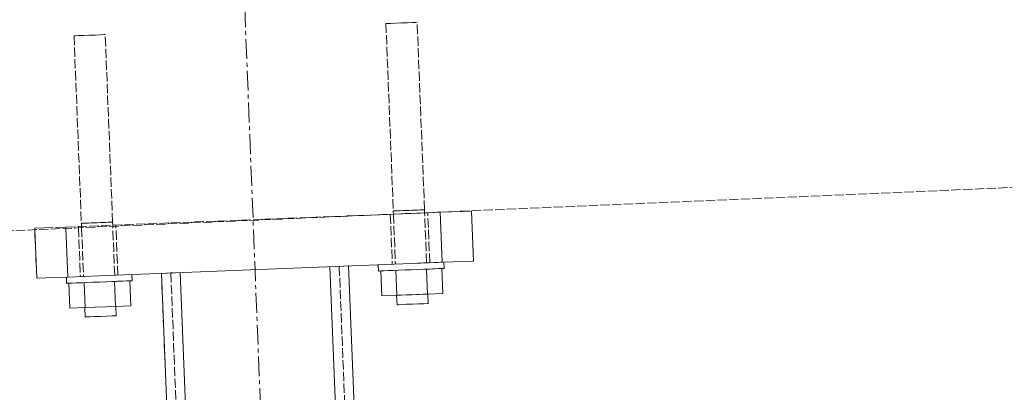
# Model space of a CAD drawing. Header units: millimetres. Extents: x -15129 to 9171, y -18789 to 5877.
# Tile 202 of 256: x -9917 to -9602, y -1094 to -975. Entities that reach past the tile are written whole.
import ezdxf

# ---------------------------------------------------------------- set-up
doc = ezdxf.new("R2010")
doc.units = ezdxf.units.MM
doc.linetypes.add('ACAD_ISO02W100', pattern=[15, 12, -3])
doc.linetypes.add('CENTER', pattern=[50.8, 31.75, -6.35, 6.35, -6.35])
for name, color, linetype in [('AS_Belki', 145, 'Continuous'), ('AS_Blachy', 30, 'Continuous'), ('AS_Kotwy', 9, 'Continuous'), ('AS_Sciany betonowe', 252, 'Continuous')]:
    doc.layers.add(name, color=color, linetype=linetype)

msp = doc.modelspace()

# ---------------------------------------------------------------- linework, layer by layer
at = {"color": 5, "linetype": 'CENTER', "lineweight": 13, "ltscale": 0.2}
msp.add_line((-9860.44, -585.01, -8591.48), (-9731.36, -3859.05, 51965.59), dxfattribs=at)
at = {"layer": 'AS_Belki', "color": 145, "linetype": 'Continuous', "lineweight": 13, "ltscale": 0.25}
for p, q in [((-9811.94, -1053.52), (-9813.7, -1053.59)), ((-9811.94, -1053.52), (-9731.57, -3092.36)), ((-9870.14, -1055.82), (-9871.9, -1055.89)), ((-9871.9, -1055.89), (-9794.32, -3023.66)), ((-9785.29, -3100.49), (-9865.9, -1055.65)), ((-9737.33, -3098.6), (-9817.94, -1053.76))]:
    msp.add_line(p, q, dxfattribs=at)
at = {"layer": 'AS_Belki', "color": 84, "linetype": 'ACAD_ISO02W100', "lineweight": 13, "ltscale": 0.25}
for p, q in [((-9871.9, -1055.89), (-9870.77, -1084.57)), ((-9868.02, -1055.73), (-9868.9, -1055.77)), ((-9868.9, -1055.77), (-9788.52, -3094.61)), ((-9814.94, -1053.64), (-9815.82, -1053.68)), ((-9814.94, -1053.64), (-9734.56, -3092.48))]:
    msp.add_line(p, q, dxfattribs=at)
at = {"layer": 'AS_Blachy', "color": 84, "linetype": 'ACAD_ISO02W100', "lineweight": 13, "ltscale": 0.25}
for p, q in [((-9902.51, -1041.08), (-9789.06, -1036.61)), ((-9798.59, -1036.98), (-9798.59, -1037.02)), ((-9798.59, -1037.02), (-9797.96, -1052.97)), ((-9785.96, -1052.5), (-9786.59, -1036.51)), ((-9886.5, -1040.82), (-9886.52, -1040.45)), ((-9885.89, -1056.44), (-9886.5, -1040.82)), ((-9912.5, -1041.47), (-9909.57, -1041.36)), ((-9911.87, -1057.46), (-9912.5, -1041.47)), ((-9912.5, -1041.47), (-9912.48, -1041.94)), ((-9909.57, -1041.36), (-9902.51, -1041.08)), ((-9902.51, -1041.08), (-9902.49, -1041.51)), ((-9902.49, -1041.51), (-9902.51, -1041.08)), ((-9898.51, -1040.92), (-9898.49, -1041.33)), ((-9898.49, -1041.33), (-9897.88, -1056.91))]:
    msp.add_line(p, q, dxfattribs=at)
at = {"layer": 'AS_Blachy', "color": 145, "linetype": 'Continuous', "lineweight": 13, "ltscale": 0.25}
for p, q in [((-9789.06, -1036.61), (-9782.6, -1036.35)), ((-9782.6, -1036.35), (-9775.53, -1036.08)), ((-9781.97, -1052.34), (-9782.6, -1036.35)), ((-9775.53, -1036.08), (-9772.61, -1035.96)), ((-9771.98, -1051.95), (-9772.61, -1035.96)), ((-9912.48, -1041.94), (-9911.87, -1057.46)), ((-9902.49, -1041.51), (-9901.88, -1057.07)), ((-9791.96, -1052.74), (-9891.88, -1056.67)), ((-9791.96, -1052.74), (-9781.97, -1052.34)), ((-9774.9, -1052.06), (-9781.97, -1052.34)), ((-9771.98, -1051.95), (-9774.9, -1052.06)), ((-9891.88, -1056.67), (-9901.88, -1057.07)), ((-9908.94, -1057.35), (-9911.87, -1057.46)), ((-9901.88, -1057.07), (-9908.94, -1057.35))]:
    msp.add_line(p, q, dxfattribs=at)
at = {"layer": 'AS_Kotwy', "color": 84, "linetype": 'ACAD_ISO02W100', "lineweight": 13, "ltscale": 0.25}
for p, q in [((-9799.61, -975.98), (-9799.99, -975.99)), ((-9799.99, -975.99), (-9797.63, -1035.95)), ((-9798.53, -975.93), (-9799.61, -975.98)), ((-9796.91, -975.87), (-9798.53, -975.93)), ((-9794.99, -975.79), (-9796.91, -975.87)), ((-9793.08, -975.72), (-9794.99, -975.79)), ((-9791.46, -975.66), (-9793.08, -975.72)), ((-9790.38, -975.61), (-9791.46, -975.66)), ((-9790, -975.6), (-9790.38, -975.61)), ((-9787.63, -1035.55), (-9790, -975.6)), ((-9899.53, -979.92), (-9899.91, -979.93)), ((-9899.91, -979.93), (-9897.55, -1039.88)), ((-9898.45, -979.87), (-9899.53, -979.92)), ((-9896.83, -979.81), (-9898.45, -979.87)), ((-9894.92, -979.73), (-9896.83, -979.81)), ((-9893, -979.66), (-9894.92, -979.73)), ((-9891.38, -979.59), (-9893, -979.66)), ((-9890.3, -979.55), (-9891.38, -979.59)), ((-9889.92, -979.54), (-9890.3, -979.55)), ((-9887.56, -1039.49), (-9889.92, -979.54)), ((-9797.63, -1035.95), (-9797.53, -1035.94)), ((-9797.63, -1035.95), (-9797.59, -1036.94)), ((-9797.59, -1036.94), (-9797.59, -1036.98)), ((-9797.59, -1036.98), (-9796.96, -1052.93)), ((-9797.53, -1035.94), (-9797.25, -1035.93)), ((-9797.25, -1035.93), (-9796.78, -1035.91)), ((-9796.78, -1035.91), (-9796.16, -1035.89)), ((-9796.16, -1035.89), (-9795.41, -1035.86)), ((-9795.41, -1035.86), (-9794.54, -1035.82)), ((-9794.54, -1035.82), (-9793.6, -1035.79)), ((-9793.6, -1035.79), (-9792.63, -1035.75)), ((-9792.63, -1035.75), (-9791.66, -1035.71)), ((-9791.66, -1035.71), (-9790.72, -1035.67)), ((-9790.72, -1035.67), (-9789.85, -1035.64)), ((-9789.85, -1035.64), (-9789.1, -1035.61)), ((-9789.1, -1035.61), (-9788.48, -1035.58)), ((-9788.48, -1035.58), (-9788.01, -1035.57)), ((-9788.01, -1035.57), (-9787.73, -1035.56)), ((-9787.73, -1035.56), (-9787.63, -1035.55)), ((-9787.59, -1036.55), (-9787.63, -1035.55)), ((-9786.96, -1052.54), (-9787.59, -1036.55)), ((-9897.55, -1039.88), (-9897.51, -1040.88)), ((-9897.55, -1039.88), (-9897.45, -1039.88)), ((-9897.51, -1040.88), (-9897.49, -1041.29)), ((-9897.45, -1039.88), (-9897.17, -1039.87)), ((-9897.17, -1039.87), (-9896.71, -1039.85)), ((-9896.71, -1039.85), (-9896.09, -1039.83)), ((-9896.09, -1039.83), (-9895.33, -1039.8)), ((-9895.33, -1039.8), (-9894.46, -1039.76)), ((-9894.46, -1039.76), (-9893.53, -1039.73)), ((-9893.53, -1039.73), (-9892.55, -1039.69)), ((-9892.55, -1039.69), (-9891.58, -1039.65)), ((-9891.58, -1039.65), (-9890.64, -1039.61)), ((-9890.64, -1039.61), (-9889.78, -1039.58)), ((-9889.78, -1039.58), (-9889.02, -1039.55)), ((-9889.02, -1039.55), (-9888.4, -1039.52)), ((-9888.4, -1039.52), (-9887.94, -1039.51)), ((-9887.94, -1039.51), (-9887.65, -1039.49)), ((-9887.65, -1039.49), (-9887.56, -1039.49)), ((-9887.52, -1040.49), (-9887.56, -1039.49)), ((-9887.5, -1040.86), (-9887.52, -1040.49)), ((-9886.89, -1056.48), (-9887.5, -1040.86)), ((-9897.49, -1041.29), (-9896.88, -1056.87)), ((-9789.91, -1052.65), (-9791.96, -1052.74)), ((-9788.79, -1052.61), (-9789.91, -1052.65)), ((-9787.95, -1052.58), (-9788.79, -1052.61)), ((-9786.13, -1052.51), (-9787.95, -1052.58)), ((-9784.65, -1052.45), (-9786.13, -1052.51)), ((-9784.54, -1052.44), (-9784.65, -1052.45)), ((-9783.24, -1052.39), (-9784.54, -1052.44)), ((-9782.27, -1052.35), (-9783.24, -1052.39)), ((-9781.97, -1052.34), (-9782.27, -1052.35)), ((-9801.04, -1055.09), (-9801.67, -1055.12)), ((-9789.77, -1054.65), (-9791.88, -1054.73)), ((-9782.09, -1054.35), (-9786.99, -1054.54)), ((-9783.1, -1054.39), (-9786.99, -1054.54)), ((-9901, -1059.04), (-9901.6, -1059.06)), ((-9897.06, -1058.88), (-9901, -1059.04)), ((-9896.7, -1058.87), (-9897.06, -1058.88)), ((-9892.88, -1058.72), (-9896.7, -1058.87)), ((-9889.62, -1058.59), (-9892.88, -1058.72)), ((-9886.55, -1058.47), (-9886.91, -1058.48)), ((-9882.61, -1058.31), (-9886.55, -1058.47)), ((-9882.01, -1058.29), (-9882.61, -1058.31)), ((-9796.46, -1062.92), (-9796.18, -1062.91)), ((-9796.18, -1062.91), (-9795.46, -1062.88)), ((-9795.46, -1062.88), (-9795.1, -1062.87)), ((-9795.1, -1062.87), (-9793.48, -1062.8)), ((-9793.48, -1062.8), (-9791.57, -1062.73)), ((-9791.57, -1062.73), (-9790.25, -1062.68)), ((-9790.25, -1062.68), (-9789.65, -1062.65)), ((-9789.65, -1062.65), (-9789.24, -1062.64)), ((-9786.95, -1062.55), (-9786.67, -1062.53))]:
    msp.add_line(p, q, dxfattribs=at)
at = {"layer": 'AS_Kotwy', "color": 145, "linetype": 'Continuous', "lineweight": 13, "ltscale": 0.25}
for p, q in [((-9802.45, -1053.15), (-9802.37, -1055.15)), ((-9781.39, -1054.32), (-9781.47, -1052.32)), ((-9881.31, -1058.26), (-9881.39, -1056.26)), ((-9802.17, -1055.14), (-9802.37, -1055.15)), ((-9801.57, -1055.12), (-9802.17, -1055.14)), ((-9801.67, -1055.12), (-9801.36, -1063.11)), ((-9800.61, -1055.08), (-9801.57, -1055.12)), ((-9799.3, -1055.03), (-9800.61, -1055.08)), ((-9797.71, -1054.96), (-9799.3, -1055.03)), ((-9795.9, -1054.89), (-9797.71, -1054.96)), ((-9796.46, -1062.92), (-9796.78, -1054.93)), ((-9793.93, -1054.81), (-9795.9, -1054.89)), ((-9791.88, -1054.73), (-9793.93, -1054.81)), ((-9789.83, -1054.65), (-9791.88, -1054.73)), ((-9787.87, -1054.58), (-9789.83, -1054.65)), ((-9786.99, -1054.54), (-9789.77, -1054.65)), ((-9786.05, -1054.5), (-9787.87, -1054.58)), ((-9786.67, -1062.53), (-9786.99, -1054.54)), ((-9784.46, -1054.44), (-9786.05, -1054.5)), ((-9783.16, -1054.39), (-9784.46, -1054.44)), ((-9782.19, -1054.35), (-9783.16, -1054.39)), ((-9781.59, -1054.33), (-9782.19, -1054.35)), ((-9781.77, -1062.34), (-9782.09, -1054.35)), ((-9781.39, -1054.32), (-9781.59, -1054.33)), ((-9902.37, -1057.09), (-9902.3, -1059.09)), ((-9902.09, -1059.08), (-9902.3, -1059.09)), ((-9901.5, -1059.06), (-9902.09, -1059.08)), ((-9901.6, -1059.06), (-9901.28, -1067.05)), ((-9900.53, -1059.02), (-9901.5, -1059.06)), ((-9899.22, -1058.97), (-9900.53, -1059.02)), ((-9897.63, -1058.9), (-9899.22, -1058.97)), ((-9895.82, -1058.83), (-9897.63, -1058.9)), ((-9896.39, -1066.86), (-9896.7, -1058.87)), ((-9893.85, -1058.75), (-9895.82, -1058.83)), ((-9891.8, -1058.67), (-9893.85, -1058.75)), ((-9889.76, -1058.59), (-9891.8, -1058.67)), ((-9887.79, -1058.51), (-9889.76, -1058.59)), ((-9886.91, -1058.48), (-9889.62, -1058.59)), ((-9885.98, -1058.44), (-9887.79, -1058.51)), ((-9886.59, -1066.47), (-9886.91, -1058.48)), ((-9884.39, -1058.38), (-9885.98, -1058.44)), ((-9883.08, -1058.33), (-9884.39, -1058.38)), ((-9882.11, -1058.29), (-9883.08, -1058.33)), ((-9881.51, -1058.27), (-9882.11, -1058.29)), ((-9881.7, -1066.28), (-9882.01, -1058.29)), ((-9881.31, -1058.26), (-9881.51, -1058.27)), ((-9801.36, -1063.11), (-9796.46, -1062.92)), ((-9796.56, -1062.92), (-9796.44, -1065.92)), ((-9796.46, -1062.92), (-9786.67, -1062.53)), ((-9789.24, -1062.64), (-9788.03, -1062.59)), ((-9788.03, -1062.59), (-9786.95, -1062.55)), ((-9786.67, -1062.53), (-9781.77, -1062.34)), ((-9786.45, -1065.53), (-9786.57, -1062.53)), ((-9796.44, -1065.92), (-9796.06, -1065.91)), ((-9796.06, -1065.91), (-9794.98, -1065.86)), ((-9794.98, -1065.86), (-9793.36, -1065.8)), ((-9793.36, -1065.8), (-9791.45, -1065.73)), ((-9791.45, -1065.73), (-9789.54, -1065.65)), ((-9789.54, -1065.65), (-9787.92, -1065.59)), ((-9787.92, -1065.59), (-9786.83, -1065.54)), ((-9786.83, -1065.54), (-9786.45, -1065.53)), ((-9901.28, -1067.05), (-9896.39, -1066.86)), ((-9896.49, -1066.86), (-9896.37, -1069.86)), ((-9896.39, -1066.86), (-9886.59, -1066.47)), ((-9886.59, -1066.47), (-9881.7, -1066.28)), ((-9886.37, -1069.47), (-9886.49, -1066.47)), ((-9896.37, -1069.86), (-9895.99, -1069.85)), ((-9895.99, -1069.85), (-9894.9, -1069.8)), ((-9894.9, -1069.8), (-9893.28, -1069.74)), ((-9893.28, -1069.74), (-9891.37, -1069.66)), ((-9891.37, -1069.66), (-9889.46, -1069.59)), ((-9889.46, -1069.59), (-9887.84, -1069.53)), ((-9887.84, -1069.53), (-9886.76, -1069.48)), ((-9886.76, -1069.48), (-9886.37, -1069.47))]:
    msp.add_line(p, q, dxfattribs=at)
at = {"layer": 'AS_Sciany betonowe', "color": 145, "linetype": 'ACAD_ISO02W100', "lineweight": 13, "ltscale": 0.25}
msp.add_line((-489.39, -634.96), (-12160.18, -1139.01), dxfattribs=at)

doc.saveas('drawing.dxf')
